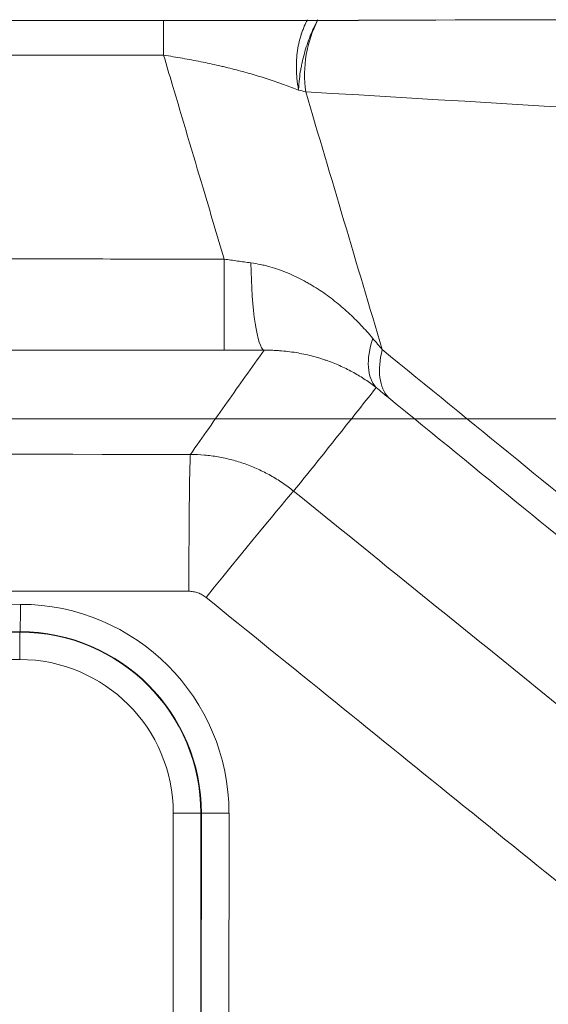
# Model space of a CAD drawing. Header units: millimetres. Extents: x 0 to 594, y 0 to 420.
# Tile 255 of 256: x 312.57 to 315.46, y 343.27 to 348.66. Entities that reach past the tile are written whole.
import ezdxf

# ---------------------------------------------------------------- set-up
doc = ezdxf.new("R2010")
doc.units = ezdxf.units.MM
doc.layers.add('1', color=7, linetype='Continuous', true_color=0xffffff)
doc.styles.add('Arial Unicode MS', font='txt')
doc.dimstyles.get("Standard").update_dxf_attribs({"dimtxt": 0.18, "dimasz": 0.18, "dimexe": 0.18, "dimexo": 0.0625, "dimgap": 0.09, "dimtad": 0, "dimtih": 1, "dimtoh": 1, "dimdec": 4, "dimzin": 0, "dimdsep": 46, "dimtxsty": 'Standard', "dimcen": 0.09, "dimadec": 0, "dimazin": 0, "dimtfac": 1, "dimtdec": 4, "dimtofl": 0, "dimtmove": 0, "dimatfit": 3, "dimfxl": 0, "dimtolj": 1, "dimtzin": 0, "dimarcsym": 0})

# ---------------------------------------------------------------- blocks, each defined once
blk = doc.blocks.new('_U2')
at = {"layer": '1', "color": 18, "lineweight": 13}
for p, q in [((142.3008, 334.4792), (142.3008, 394.7968)), ((368.28, 363.0393), (368.28, 394.7968)), ((142.3008, 392.7968), (235.4192, 392.7968)), ((368.28, 392.7968), (275.1617, 392.7968))]:
    blk.add_line(p, q, dxfattribs=at)
at = {"layer": '1', "color": 18}
for points in [[(142.3008, 392.7968), (145.8008, 393.7346), (145.8008, 391.8589)], [(368.28, 392.7968), (364.78, 391.8589), (364.78, 393.7346)]]:
    blk.add_solid(points, dxfattribs=at)
at = {"layer": '1', "color": 18, "linetype": 'Continuous', "lineweight": 13, "char_height": 2.5, "attachment_point": 7, "line_spacing_factor": 1.047437, "style": 'Arial Unicode MS'}
for s, insert in [('\\fArial Unicode MS|b0|i0;\\W1.0000; LIFT POINT SPAN', (244.1567, 390.9192)), ('\\fArial Unicode MS|b0|i0;\\W1.0000;4.5', (237.0517, 390.9192))]:
    blk.add_mtext(s, dxfattribs=dict(at, insert=insert))

msp = doc.modelspace()

# ---------------------------------------------------------------- linework, layer by layer
at = {"layer": '1', "color": 18, "linetype": 'Continuous', "lineweight": 13}
msp.add_line((318.139, 346.4717), (306.1345, 346.4717), dxfattribs=at)
at = {"layer": '1', "color": 155, "linetype": 'Continuous', "lineweight": 13}
for p, q in [((312.5757, 345.3047), (312.5761, 345.3068)), ((313.4103, 340.7617), (313.4134, 344.3135)), ((313.5647, 344.3134), (313.5616, 340.7616)), ((313.5641, 340.7616), (313.5672, 344.3134)), ((313.5647, 344.3134), (313.5672, 344.3134)), ((313.7185, 344.3133), (313.7154, 340.7615))]:
    msp.add_line(p, q, dxfattribs=at)
for centre, major_axis, ratio, start_param, end_param in [((313.3618, 348.4619), (-0.0004, -0.5), 0.001654, 4.32272, 4.712413), ((314.5052, 348.3707), (-0.0297, -0.4991), 0.746091, 4.155326, 4.976317), ((313.6928, 347.3462), (0.0004, 0.5), 0.001671, 1.570805, 3.089225), ((313.9109, 347.3469), (-0.0034, 0.5), 0.145422, 1.612354, 3.088661), ((314.855, 347.0158), (0.3179, 0.386), 0.513477, 2.220921, 3.06716), ((314.9239, 346.9593), (-0.316, -0.3874), 0.557482, 5.39763, 6.206614), ((313.5069, 345.528), (0.0011, 0.75), 0.010673, 0.052371, 1.570812), ((313.601, 345.4946), (0.4723, 0.5826), 0.008291, 0.063673, 1.577517), ((312.5762, 345.4566), (0.0002, 0.15), 0.010673, 3.193967, 4.712404), ((312.5762, 344.3143), (0, -1.1423), 0.999943, 1.569927, 3.140206), ((312.5755, 345.1549), (-0.0002, -0.15), 0.010673, 3.193967, 4.712404), ((312.5728, 344.3143), (0, 0.8406), 0.999943, 4.71152, 6.281799), ((313.415, 344.3135), (-0.15, 0.0001), 0.000009, 1.560124, 3.07856), ((313.7169, 344.3133), (0.15, -0.0001), 0.000009, 1.560124, 3.078545)]:
    msp.add_ellipse(centre, major_axis=major_axis, ratio=ratio, start_param=start_param, end_param=end_param, dxfattribs=at)
at = {"layer": '1', "color": 155, "linetype": 'Continuous', "lineweight": 18}
for centre, major_axis, start_param, end_param in [((312.5743, 344.3143), (0, -0.9904), 1.569927, 3.140206), ((312.5747, 344.3143), (0, 0.9926), 4.71152, 6.281799)]:
    msp.add_ellipse(centre, major_axis=major_axis, ratio=0.999943, start_param=start_param, end_param=end_param, dxfattribs=at)
msp.add_open_spline([(311.9409, 348.6518), (312.7695, 348.6521), (313.5982, 348.6522), (314.4269, 348.6523)], degree=3, dxfattribs=at)
at = {"layer": '1', "color": 155, "linetype": 'Continuous', "lineweight": 13}
for points, knots in [([(314.0992, 348.2706), (314.099, 348.2716), (314.0988, 348.2727), (314.0986, 348.274), (314.0985, 348.2742), (314.0984, 348.2748), (314.0983, 348.2756), (314.0978, 348.2785), (314.0966, 348.2854), (314.0955, 348.2917), (314.0936, 348.3045), (314.0924, 348.313), (314.0894, 348.3386), (314.088, 348.3557), (314.0869, 348.3814), (314.0867, 348.3943), (314.0868, 348.4072), (314.0869, 348.4159), (314.087, 348.4202), (314.0879, 348.4417), (314.0893, 348.4587), (314.0936, 348.4923), (314.0964, 348.5089), (314.1036, 348.5416), (314.1084, 348.5598), (314.1143, 348.5777), (314.1156, 348.5817), (314.1163, 348.5837), (314.1183, 348.5896), (314.1197, 348.5935), (314.124, 348.6051), (314.127, 348.6128), (314.1355, 348.6326), (314.1411, 348.6445), (314.1472, 348.6562)], [0, 0, 0, 0, 0.007992, 0.007992, 0.00999, 0.00999, 0.011988, 0.015984, 0.031968, 0.063937, 0.063937, 0.127873, 0.127873, 0.255746, 0.255746, 0.319683, 0.351651, 0.351651, 0.383619, 0.383619, 0.511493, 0.511493, 0.639366, 0.639366, 0.767239, 0.783223, 0.783223, 0.799207, 0.799207, 0.831175, 0.831175, 0.895112, 0.895112, 1, 1, 1, 1]), ([(314.2041, 348.6561), (314.1966, 348.6425), (314.1895, 348.6284), (314.1792, 348.6064), (314.1758, 348.5988), (314.1708, 348.5872), (314.1691, 348.5833), (314.1667, 348.5775), (314.1659, 348.5755), (314.1643, 348.5716), (314.1572, 348.5538), (314.1507, 348.5358), (314.14, 348.5035), (314.135, 348.4872), (314.126, 348.4542), (314.1218, 348.4375), (314.1172, 348.4164), (314.1163, 348.4122), (314.1146, 348.4038), (314.1121, 348.3911), (314.1099, 348.3786), (314.1059, 348.3535), (314.1038, 348.3368), (314.1014, 348.3119), (314.1008, 348.3036), (314.1, 348.2912), (314.0997, 348.285), (314.0994, 348.2783), (314.0994, 348.2754), (314.0993, 348.2747), (314.0993, 348.2742), (314.0993, 348.2739), (314.0993, 348.2726), (314.0992, 348.2716), (314.0992, 348.2706)], [0, 0, 0, 0, 0.121872, 0.121872, 0.184595, 0.184595, 0.215957, 0.215957, 0.231638, 0.231638, 0.247319, 0.372765, 0.372765, 0.498212, 0.498212, 0.623659, 0.623659, 0.655021, 0.655021, 0.686383, 0.749106, 0.749106, 0.874553, 0.874553, 0.937277, 0.937277, 0.968638, 0.984319, 0.988239, 0.990199, 0.990199, 0.99216, 0.99216, 1, 1, 1, 1]), ([(314.0992, 348.2706), (314.0744, 348.2808), (314.0485, 348.2908), (314.0182, 348.3019), (314.0148, 348.3031), (314.0081, 348.3055), (313.9979, 348.3092), (313.9738, 348.3176), (313.9527, 348.3246), (313.9101, 348.3385), (313.8809, 348.3475), (313.8211, 348.365), (313.7904, 348.3734), (313.7433, 348.3857), (313.7274, 348.3897), (313.7073, 348.3947), (313.7033, 348.3956), (313.6952, 348.3976), (313.6831, 348.4005), (313.6709, 348.4033), (313.6302, 348.4127), (313.5973, 348.4198), (313.5309, 348.4332), (313.4974, 348.4395), (313.4297, 348.4513), (313.3955, 348.4568), (313.361, 348.4619)], [0, 0, 0, 0, 0.125, 0.125, 0.140625, 0.140625, 0.15625, 0.1875, 0.25, 0.25, 0.375, 0.375, 0.5, 0.5, 0.5625, 0.5625, 0.578125, 0.578125, 0.59375, 0.625, 0.625, 0.75, 0.75, 0.875, 0.875, 1, 1, 1, 1]), ([(313.6919, 347.3462), (313.6535, 347.4756), (313.6152, 347.605), (313.5205, 347.9241), (313.4643, 348.1138), (313.3923, 348.3562), (313.3767, 348.409), (313.361, 348.4619)], [0, 0, 0, 0, 0.348003, 0.348003, 0.857955, 0.857955, 1, 1, 1, 1]), ([(292.4802, 347.3539), (292.9221, 347.354), (293.364, 347.3541), (294.2478, 347.3545), (294.6897, 347.3547), (295.5735, 347.3553), (296.0154, 347.3557), (296.6783, 347.3563), (296.8993, 347.3565), (297.3412, 347.3569), (297.5621, 347.3571), (297.8936, 347.3572), (298.004, 347.3572), (298.225, 347.3572), (298.3355, 347.3571), (298.6669, 347.3569), (298.8879, 347.3567), (299.3298, 347.3562), (299.5507, 347.356), (299.9926, 347.3555), (300.2136, 347.3553), (301.3184, 347.3542), (302.2022, 347.3534), (303.9699, 347.3522), (304.8537, 347.3516), (306.6213, 347.3506), (307.5052, 347.3501), (309.2728, 347.3491), (310.1566, 347.3486), (311.4824, 347.3478), (311.9243, 347.3475), (312.8081, 347.3469), (313.25, 347.3466), (313.6919, 347.3462)], [0, 0, 0, 0, 0.0625, 0.0625, 0.125, 0.125, 0.1875, 0.1875, 0.21875, 0.21875, 0.25, 0.25, 0.265625, 0.265625, 0.28125, 0.28125, 0.3125, 0.3125, 0.34375, 0.34375, 0.375, 0.375, 0.5, 0.5, 0.625, 0.625, 0.75, 0.75, 0.875, 0.875, 0.9375, 0.9375, 1, 1, 1, 1]), ([(313.6919, 347.3462), (313.7164, 347.3426), (313.7409, 347.3391), (313.7897, 347.3323), (313.8141, 347.3289), (313.8384, 347.3256)], [0, 0, 0, 0, 0.5, 0.5, 1, 1, 1, 1]), ([(313.8384, 347.3256), (313.856, 347.3232), (313.8735, 347.3202), (313.8951, 347.3157), (313.8994, 347.3147), (313.908, 347.3128), (313.9208, 347.3097), (313.9334, 347.3064), (313.9585, 347.2994), (313.9749, 347.2942), (314.0073, 347.283), (314.0232, 347.2769), (314.0545, 347.2639), (314.0699, 347.257), (314.1003, 347.2425), (314.1153, 347.2349), (314.1375, 347.2228), (314.1485, 347.2167), (314.1594, 347.2104), (314.1667, 347.2061), (314.1703, 347.204), (314.1883, 347.1931), (314.2024, 347.1841), (314.23, 347.1657), (314.2435, 347.1562), (314.2701, 347.1368), (314.2832, 347.1269), (314.3216, 347.0964), (314.3464, 347.0753), (314.3942, 347.0313), (314.4173, 347.0086), (314.4621, 346.9615), (314.4838, 346.9372), (314.5049, 346.9121)], [0, 0, 0, 0, 0.0625, 0.0625, 0.078125, 0.078125, 0.09375, 0.125, 0.125, 0.1875, 0.1875, 0.25, 0.25, 0.3125, 0.3125, 0.375, 0.375, 0.40625, 0.421875, 0.421875, 0.4375, 0.4375, 0.5, 0.5, 0.5625, 0.5625, 0.625, 0.625, 0.75, 0.75, 0.875, 0.875, 1, 1, 1, 1]), ([(313.6923, 346.8469), (313.2503, 346.8473), (312.8083, 346.8476), (311.9244, 346.8482), (311.4824, 346.8485), (310.1564, 346.8494), (309.2724, 346.8499), (307.5044, 346.8508), (306.6204, 346.8512), (304.8525, 346.8518), (303.9685, 346.8521), (302.2005, 346.8526), (301.3165, 346.8528), (300.2115, 346.8531), (299.9905, 346.8531), (299.5485, 346.8532), (299.3275, 346.8532), (298.8856, 346.8533), (298.6646, 346.8533), (298.3331, 346.8534), (298.2226, 346.8534), (298.0016, 346.8534), (297.8911, 346.8534), (297.5596, 346.8535), (297.3386, 346.8536), (296.8966, 346.8537), (296.6756, 346.8537), (296.0126, 346.8539), (295.5706, 346.8539), (294.2446, 346.8542), (293.3607, 346.8543), (292.4767, 346.8545)], [0, 0, 0, 0, 0.0625, 0.0625, 0.125, 0.125, 0.25, 0.25, 0.375, 0.375, 0.5, 0.5, 0.625, 0.625, 0.65625, 0.65625, 0.6875, 0.6875, 0.71875, 0.71875, 0.734375, 0.734375, 0.75, 0.75, 0.78125, 0.78125, 0.8125, 0.8125, 0.875, 0.875, 1, 1, 1, 1]), ([(313.5075, 346.2769), (313.574, 346.372), (313.6409, 346.4672), (313.7753, 346.6574), (313.8427, 346.7525), (313.9105, 346.8476)], [0, 0, 0, 0, 0.5, 0.5, 1, 1, 1, 1]), ([(313.9105, 346.8476), (313.874, 346.8473), (313.8377, 346.8471), (313.7649, 346.8469), (313.7286, 346.8469), (313.6923, 346.8469)], [0, 0, 0, 0, 0.5, 0.5, 1, 1, 1, 1]), ([(314.5566, 346.8505), (315.5374, 346.0505), (316.5181, 345.2503), (317.7415, 344.2518), (317.9842, 344.0538), (318.2268, 343.8557)], [0, 0, 0, 0, 0.801643, 0.801643, 1, 1, 1, 1]), ([(314.5233, 346.643), (314.4484, 346.548), (314.3733, 346.4532), (314.2229, 346.2642), (314.1476, 346.1701), (314.072, 346.0763)], [0, 0, 0, 0, 0.5, 0.5, 1, 1, 1, 1]), ([(318.0205, 343.7884), (317.8593, 343.92), (317.6982, 344.0516), (316.5555, 344.9843), (315.574, 345.7854), (314.5922, 346.5865)], [0, 0, 0, 0, 0.141078, 0.141078, 1, 1, 1, 1]), ([(292.9509, 346.295), (294.6639, 346.2944), (296.377, 346.2936), (299.8031, 346.2915), (301.5161, 346.2903), (304.9423, 346.2873), (306.6553, 346.2855), (310.0814, 346.2816), (311.7945, 346.2794), (313.5075, 346.2769)], [0, 0, 0, 0, 0.25, 0.25, 0.5, 0.5, 0.75, 0.75, 1, 1, 1, 1]), ([(313.5075, 346.2769), (313.5332, 346.2769), (313.5587, 346.2757), (313.6093, 346.2713), (313.6596, 346.2647), (313.7091, 346.2539), (313.7583, 346.241), (313.7827, 346.2335), (313.8311, 346.2163), (313.8548, 346.2067), (313.901, 346.1857), (313.9463, 346.1628), (313.9894, 346.1361), (314.0315, 346.1076), (314.052, 346.0924), (314.072, 346.0763)], [0, 0, 0, 0, 0.125, 0.125, 0.25, 0.375, 0.375, 0.5, 0.5, 0.625, 0.625, 0.75, 0.875, 0.875, 1, 1, 1, 1]), ([(314.072, 346.0763), (314.3852, 345.8225), (314.6985, 345.5688), (315.3253, 345.0615), (315.6387, 344.8079), (316.3912, 344.1992), (316.8303, 343.8442), (317.2694, 343.4892)], [0, 0, 0, 0, 0.294064, 0.294064, 0.588127, 0.588127, 1, 1, 1, 1]), ([(313.4989, 345.528), (311.7859, 345.5304), (310.0729, 345.5326), (306.6469, 345.5366), (304.9339, 345.5383), (301.508, 345.5413), (299.795, 345.5426), (296.369, 345.5446), (294.656, 345.5455), (292.943, 345.5461)], [0, 0, 0, 0, 0.25, 0.25, 0.5, 0.5, 0.75, 0.75, 1, 1, 1, 1]), ([(313.593, 345.4946), (313.5863, 345.5), (313.5723, 345.5094), (313.5569, 345.5165), (313.5407, 345.5222), (313.5325, 345.5243), (313.5159, 345.5272), (313.5074, 345.528), (313.4989, 345.528)], [0, 0, 0, 0, 0.25, 0.5, 0.5, 0.75, 0.75, 1, 1, 1, 1]), ([(316.418, 343.2077), (315.947, 343.5886), (315.476, 343.9696), (314.5343, 344.7319), (314.0636, 345.1131), (313.593, 345.4946)], [0, 0, 0, 0, 0.5, 0.5, 1, 1, 1, 1])]:
    msp.add_open_spline(points, degree=3, knots=knots, dxfattribs=at)
at = {"layer": '1', "color": 155, "linetype": 'Continuous', "lineweight": 18}
for points, knots in [([(314.4265, 348.6542), (315.5529, 348.6558), (316.7628, 348.6573), (317.9727, 348.6583), (318.0562, 348.6584)], [0, 0, 0, 0, 0.930956, 1, 1, 1, 1]), ([(314.5233, 346.643), (314.5041, 346.6581), (314.4843, 346.6725), (314.4434, 346.6997), (314.4223, 346.7125), (314.3786, 346.7369), (314.356, 346.7483), (314.3208, 346.7644), (314.3088, 346.7695), (314.2844, 346.7795), (314.272, 346.7843), (314.2529, 346.7911), (314.2433, 346.7945), (314.2335, 346.7977), (314.227, 346.7999), (314.2237, 346.8009), (314.2071, 346.8061), (314.1937, 346.81), (314.1665, 346.8173), (314.1527, 346.8207), (314.1246, 346.827), (314.1104, 346.8298), (314.0815, 346.8349), (314.0668, 346.8372), (314.0369, 346.8411), (314.0217, 346.8428), (313.9985, 346.8447), (313.9907, 346.8453), (313.9789, 346.846), (313.9749, 346.8462), (313.967, 346.8466), (313.963, 346.8468), (313.943, 346.8475), (313.9268, 346.8477), (313.9105, 346.8476)], [0, 0, 0, 0, 0.125, 0.125, 0.25, 0.25, 0.375, 0.375, 0.4375, 0.4375, 0.5, 0.5, 0.53125, 0.546875, 0.546875, 0.5625, 0.5625, 0.625, 0.625, 0.6875, 0.6875, 0.75, 0.75, 0.8125, 0.8125, 0.875, 0.875, 0.90625, 0.90625, 0.921875, 0.921875, 0.9375, 0.9375, 1, 1, 1, 1])]:
    msp.add_open_spline(points, degree=3, knots=knots, dxfattribs=at)
at = {"layer": '1', "color": 155, "linetype": 'Continuous', "lineweight": 13}
for points in [[(313.361, 348.4619), (312.9241, 348.4622), (312.4871, 348.4625), (312.0502, 348.4627)], [(314.1379, 348.2619), (314.1254, 348.2648), (314.1125, 348.2677), (314.0992, 348.2706)], [(314.1379, 348.2619), (314.2775, 347.7914), (314.417, 347.321), (314.5566, 346.8505)], [(318.7747, 347.9848), (317.2291, 348.0774), (315.6835, 348.1698), (314.1379, 348.2619)], [(314.5049, 346.9121), (314.5222, 346.8913), (314.5395, 346.8708), (314.5566, 346.8505)], [(314.5922, 346.5865), (314.5696, 346.605), (314.5466, 346.6238), (314.5233, 346.643)], [(293.7935, 345.4731), (300.0549, 345.4706), (306.3164, 345.4653), (312.5778, 345.4566)], [(293.7915, 345.3212), (300.0529, 345.3187), (306.3143, 345.3134), (312.5757, 345.3047)], [(312.5761, 345.3068), (306.3147, 345.3155), (300.0533, 345.3208), (293.7919, 345.3233)], [(312.5739, 345.1549), (306.3126, 345.1636), (300.0512, 345.1689), (293.7899, 345.1714)]]:
    msp.add_open_spline(points, degree=3, dxfattribs=at)

# ---------------------------------------------------------------- dimensions: what is measured, and where the dimension line sits
at = {"layer": '1', "color": 18, "linetype": 'Continuous', "lineweight": 13}
dim = msp.add_linear_dim(base=(142.3008, 392.7968), p1=(368.28, 363.0393), p2=(142.3008, 334.4792), text=' <> \\fArial Unicode MS|b0|i0;\\C18;{\\H1.00x;\\fArial Unicode MS|b0|i0; LIFT POINT SPAN\\fArial Unicode MS|b0|i0;}\\C18;', dimstyle='Standard', override={"dimtxt": 2.5, "dimasz": 3.5, "dimexe": 2, "dimexo": 0, "dimgap": 1.5, "dimtih": 1, "dimtoh": 1, "dimdec": 1, "dimlfac": 0.02, "dimzin": 8, "dimdsep": 46, "dimlunit": 2, "dimtxsty": 'Arial Unicode MS', "dimsah": 1, "dimse1": 0, "dimse2": 0, "dimsd1": 0, "dimsd2": 0, "dimclrd": 18, "dimclre": 18, "dimclrt": 18, "dimtol": 0, "dimtm": -0.1, "dimtfac": 1.4, "dimtdec": 2, "dimtofl": 1, "dimtmove": 0, "dimtzin": 8, "dimlwd": 13, "dimlwe": 13}, dxfattribs=at)
dim.commit()
dim.dimension.update_dxf_attribs({"geometry": '_U2', "text_midpoint": (255.2904, 392.7968), "dimtype": 160})

doc.saveas('drawing.dxf')
